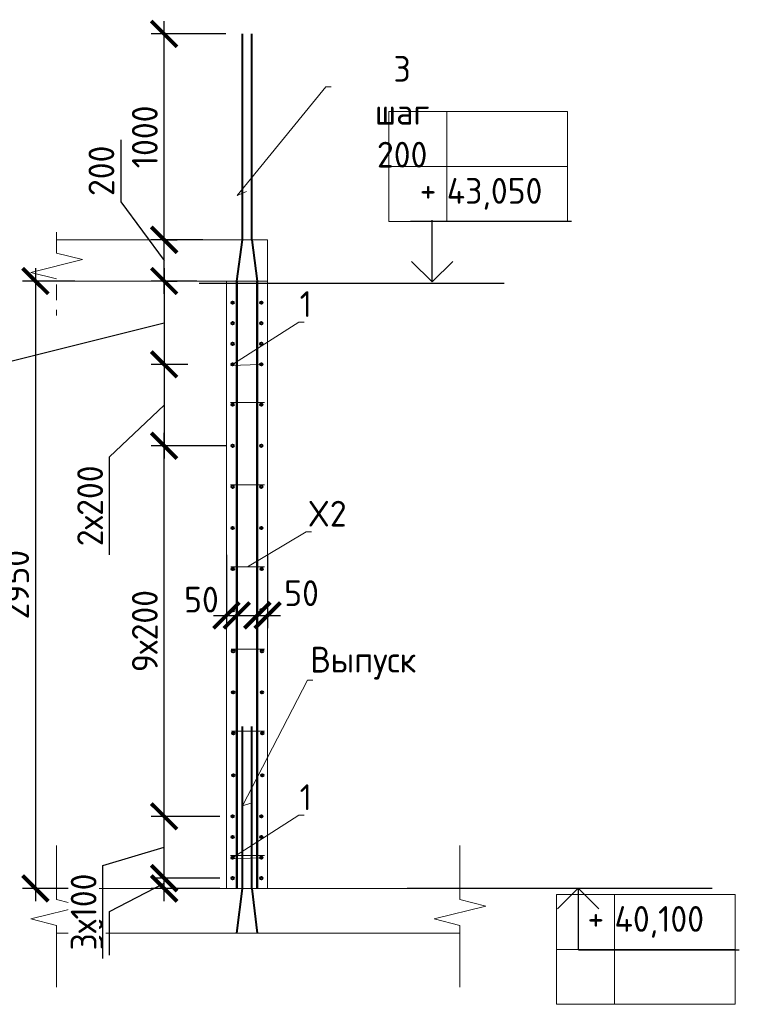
# Model space of a CAD drawing. Header units: millimetres. Extents: x 247266 to 730847, y -636031 to 10052.
# Tile 170 of 196: x 581410 to 588397, y -262125 to -252562. Entities that reach past the tile are written whole.
import ezdxf
from ezdxf import colors
from ezdxf.entities.mleader import LeaderData, LeaderLine
from ezdxf.math import Vec2, Vec3

# ---------------------------------------------------------------- set-up
doc = ezdxf.new("R2010")
doc.units = ezdxf.units.MM
doc.linetypes.add('01 Штриховая _4 мм_', pattern=[6, 3.5, -2.5])
for name, color, linetype, lineweight in [('AF_Perekritie', 7, 'Continuous', 18), ('AF_Stena', 7, 'Continuous', 18), ('KR_Fundament', 7, 'Continuous', 18), ('RAZMER', 7, 'Continuous', 15), ('Арм_шпильки', 7, 'Continuous', 18), ('Армирование', 7, 'Continuous', 40), ('АрмСтер', 7, 'Continuous', 50), ('АС-Таблицы', 7, 'Continuous', 20), ('отметки', 7, 'Continuous', 18), ('подоснова', 7, 'Continuous', 5)]:
    doc.layers.add(name, color=color, linetype=linetype, lineweight=lineweight)
doc.layers.add('РАЗМЕРЫ', color=7, linetype='Continuous')
doc.styles.add('GOST-2.304_Type-B', font='GOST_Common.ttf')
doc.styles.add('ГОСТ', font='GOST_Common.ttf')
doc.dimstyles.new('мой 25', dxfattribs={"dimscale": 100, "dimtxt": 2.5, "dimasz": 2.5, "dimexe": 1.25, "dimexo": 0.625, "dimtad": 1, "dimdec": 0, "dimlfac": 0.5, "dimtxsty": 'GOST-2.304_Type-B', "dimblk": 'ARCHTICK', "dimcen": 2.5, "dimdle": 1.25, "dimaunit": 1, "dimadec": 1, "dimazin": 2, "dimtfac": 1, "dimtdec": 0, "dimtmove": 1, "dimatfit": 3, "dimfxl": 6, "dimfxlon": 1, "dimtfill": 1, "dimlwd": -1, "dimlwe": -1, "dimarcsym": 0})

# ---------------------------------------------------------------- blocks, each defined once
blk = doc.blocks.new('_None')
blk = doc.blocks.new('_ArchTick')
at = {"color": 0, "linetype": 'ByBlock', "const_width": 0.15}
blk.add_lwpolyline([(-0.5, -0.5), (0.5, 0.5)], dxfattribs=at)
blk = doc.blocks.new('*D1028')
at = {"layer": 'DEFPOINTS', "color": 0, "ltscale": 100}
for p in [(582776.1, -254700.1), (582812.9, -254700.1), (582775.9, -255100.1)]:
    blk.add_point(p, dxfattribs=at)
at = {"layer": 'РАЗМЕРЫ', "color": 0, "linetype": 'Continuous'}
for p, q in [((582391.4, -253729.4), (582391.4, -254329.9)), ((582391.4, -254329.9), (582812.9, -254900.1)), ((582812.9, -255225.1), (582812.9, -254575.1)), ((582838.6, -254700.1), (582937.9, -254700.1)), ((582838.4, -255100.1), (582937.9, -255100.1))]:
    blk.add_line(p, q, dxfattribs=at)
at = {"layer": 'РАЗМЕРЫ', "color": 0, "ltscale": 100, "xscale": 250, "yscale": 250, "zscale": 250}
for p, rotation in [((582812.9, -254700.1), 90), ((582812.9, -255100.1), 270)]:
    blk.add_blockref('_ArchTick', p, dxfattribs=dict(at, rotation=rotation))
at = {"layer": 'РАЗМЕРЫ', "color": 0, "lineweight": 0, "ltscale": 100, "insert": (582203.8, -254029.7), "char_height": 250, "attachment_point": 5, "rotation": 90, "style": 'GOST-2.304_Type-B', "bg_fill": 3, "box_fill_scale": 1.1, "bg_fill_color": 256, "bg_fill_true_color": 13158600, "bg_fill_transparency": 0}
blk.add_mtext('200', dxfattribs=at)
blk = doc.blocks.new('*D1029')
at = {"layer": 'DEFPOINTS', "color": 0, "ltscale": 100}
for p in [(583417.6, -257697.5), (583517.5, -257697.5), (583517.5, -258347.7)]:
    blk.add_point(p, dxfattribs=at)
at = {"layer": 'РАЗМЕРЫ', "color": 0, "linetype": 'Continuous'}
for p, q in [((583417.6, -257760), (583417.6, -258472.7)), ((583517.5, -257760), (583517.5, -258472.7)), ((583292.6, -258347.7), (583642.5, -258347.7))]:
    blk.add_line(p, q, dxfattribs=at)
at = {"layer": 'РАЗМЕРЫ', "color": 0, "ltscale": 100, "xscale": 250, "yscale": 250, "zscale": 250}
blk.add_blockref('_ArchTick', (583417.6, -258347.7), dxfattribs=at)
at = {"layer": 'РАЗМЕРЫ', "color": 0, "ltscale": 100, "xscale": 250, "yscale": 250, "zscale": 250, "rotation": 180}
blk.add_blockref('_ArchTick', (583517.5, -258347.7), dxfattribs=at)
at = {"layer": 'РАЗМЕРЫ', "color": 0, "lineweight": 0, "ltscale": 100, "insert": (583174.9, -258194.7), "char_height": 250, "attachment_point": 5, "style": 'GOST-2.304_Type-B', "bg_fill": 3, "box_fill_scale": 1.1, "bg_fill_color": 256, "bg_fill_true_color": 13158600, "bg_fill_transparency": 0}
blk.add_mtext('50', dxfattribs=at)
blk = doc.blocks.new('*D1030')
at = {"layer": 'DEFPOINTS', "color": 0, "ltscale": 100}
for p in [(583717.5, -257697.5), (583817.6, -257697.5), (583817.6, -258347.7)]:
    blk.add_point(p, dxfattribs=at)
at = {"layer": 'РАЗМЕРЫ', "color": 0, "linetype": 'Continuous'}
for p, q in [((583717.5, -257760), (583717.5, -258472.7)), ((583817.6, -257760), (583817.6, -258472.7)), ((583592.5, -258347.7), (583942.6, -258347.7))]:
    blk.add_line(p, q, dxfattribs=at)
at = {"layer": 'РАЗМЕРЫ', "color": 0, "ltscale": 100, "xscale": 250, "yscale": 250, "zscale": 250}
blk.add_blockref('_ArchTick', (583717.5, -258347.7), dxfattribs=at)
at = {"layer": 'РАЗМЕРЫ', "color": 0, "ltscale": 100, "xscale": 250, "yscale": 250, "zscale": 250, "rotation": 180}
blk.add_blockref('_ArchTick', (583817.6, -258347.7), dxfattribs=at)
at = {"layer": 'РАЗМЕРЫ', "color": 0, "lineweight": 0, "ltscale": 100, "insert": (584147.2, -258132.1), "char_height": 250, "attachment_point": 5, "style": 'GOST-2.304_Type-B', "bg_fill": 3, "box_fill_scale": 1.1, "bg_fill_color": 256, "bg_fill_true_color": 13158600, "bg_fill_transparency": 0}
blk.add_mtext('50', dxfattribs=at)
blk = doc.blocks.new('*D1031')
at = {"layer": 'DEFPOINTS', "color": 0, "ltscale": 100}
for p in [(582008.5, -255100.1), (581563, -261000.1), (583881.8, -261000.1)]:
    blk.add_point(p, dxfattribs=at)
at = {"layer": 'РАЗМЕРЫ', "color": 0, "linetype": 'Continuous'}
for p, q in [((581563, -254975.1), (581563, -261125.1)), ((581946, -255100.1), (581438, -255100.1)), ((582163, -261000.1), (581438, -261000.1))]:
    blk.add_line(p, q, dxfattribs=at)
at = {"layer": 'РАЗМЕРЫ', "color": 0, "ltscale": 100, "xscale": 250, "yscale": 250, "zscale": 250}
for p, rotation in [((581563, -255100.1), 90), ((581563, -261000.1), 270)]:
    blk.add_blockref('_ArchTick', p, dxfattribs=dict(at, rotation=rotation))
at = {"layer": 'РАЗМЕРЫ', "color": 0, "lineweight": 0, "ltscale": 100, "insert": (581375.4, -258050.1), "char_height": 250, "attachment_point": 5, "rotation": 90, "style": 'GOST-2.304_Type-B', "bg_fill": 3, "box_fill_scale": 1.1, "bg_fill_color": 256, "bg_fill_true_color": 13158600, "bg_fill_transparency": 0}
blk.add_mtext('2950', dxfattribs=at)
blk = doc.blocks.new('*D1032')
at = {"layer": 'DEFPOINTS', "color": 0, "ltscale": 100}
for p in [(582776.1, -254700.1), (582812.9, -254700.1), (582775.9, -255100.1)]:
    blk.add_point(p, dxfattribs=at)
at = {"layer": 'РАЗМЕРЫ', "color": 0, "linetype": 'Continuous'}
for p, q in [((582391.4, -253729.4), (582391.4, -254329.9)), ((582391.4, -254329.9), (582812.9, -254900.1)), ((582812.9, -255225.1), (582812.9, -254575.1)), ((582838.6, -254700.1), (582937.9, -254700.1)), ((582838.4, -255100.1), (582937.9, -255100.1))]:
    blk.add_line(p, q, dxfattribs=at)
at = {"layer": 'РАЗМЕРЫ', "color": 0, "ltscale": 100, "xscale": 250, "yscale": 250, "zscale": 250}
for p, rotation in [((582812.9, -254700.1), 90), ((582812.9, -255100.1), 270)]:
    blk.add_blockref('_ArchTick', p, dxfattribs=dict(at, rotation=rotation))
at = {"layer": 'РАЗМЕРЫ', "color": 0, "lineweight": 0, "ltscale": 100, "insert": (582203.8, -254029.7), "char_height": 250, "attachment_point": 5, "rotation": 90, "style": 'GOST-2.304_Type-B', "bg_fill": 3, "box_fill_scale": 1.1, "bg_fill_color": 256, "bg_fill_true_color": 13158600, "bg_fill_transparency": 0}
blk.add_mtext('200', dxfattribs=at)
blk = doc.blocks.new('*D1033')
at = {"layer": 'DEFPOINTS', "color": 0, "ltscale": 100}
for p in [(582812.9, -260900.3), (583417.6, -260900.3), (583417.6, -261000.1)]:
    blk.add_point(p, dxfattribs=at)
at = {"layer": 'РАЗМЕРЫ', "color": 0, "linetype": 'Continuous'}
for p, q in [((582812.9, -261125.1), (582812.9, -260775.3)), ((582281.6, -261223.5), (582812.9, -260950.2)), ((583355.1, -260900.3), (582687.9, -260900.3)), ((583355.1, -261000.1), (582687.9, -261000.1)), ((582281.6, -261648.8), (582281.6, -261223.5))]:
    blk.add_line(p, q, dxfattribs=at)
at = {"layer": 'РАЗМЕРЫ', "color": 0, "ltscale": 100, "xscale": 250, "yscale": 250, "zscale": 250}
for p, rotation in [((582812.9, -260900.3), 270), ((582812.9, -261000.1), 90)]:
    blk.add_blockref('_ArchTick', p, dxfattribs=dict(at, rotation=rotation))
at = {"layer": 'РАЗМЕРЫ', "color": 0, "lineweight": 0, "ltscale": 100, "insert": (582094, -261436.2), "char_height": 250, "attachment_point": 5, "rotation": 90, "style": 'GOST-2.304_Type-B', "bg_fill": 3, "box_fill_scale": 1.1, "bg_fill_color": 256, "bg_fill_true_color": 13158600, "bg_fill_transparency": 0}
blk.add_mtext('50', dxfattribs=at)
blk = doc.blocks.new('*D1034')
at = {"layer": 'DEFPOINTS', "color": 0, "ltscale": 100}
for p in [(582812.9, -260300.3), (583417.6, -260300.3), (583318.6, -260900.3)]:
    blk.add_point(p, dxfattribs=at)
at = {"layer": 'РАЗМЕРЫ', "color": 0, "linetype": 'Continuous'}
for p, q in [((582812.9, -261025.3), (582812.9, -260175.3)), ((583355.1, -260300.3), (582687.9, -260300.3)), ((582218.7, -260778.5), (582812.9, -260600.3)), ((582218.7, -261679.3), (582218.7, -260778.5)), ((583256.1, -260900.3), (582687.9, -260900.3))]:
    blk.add_line(p, q, dxfattribs=at)
at = {"layer": 'РАЗМЕРЫ', "color": 0, "ltscale": 100, "xscale": 250, "yscale": 250, "zscale": 250}
for p, rotation in [((582812.9, -260300.3), 90), ((582812.9, -260900.3), 270)]:
    blk.add_blockref('_ArchTick', p, dxfattribs=dict(at, rotation=rotation))
at = {"layer": 'РАЗМЕРЫ', "color": 0, "lineweight": 0, "ltscale": 100, "insert": (582031.1, -261228.9), "char_height": 250, "attachment_point": 5, "rotation": 90, "style": 'GOST-2.304_Type-B', "bg_fill": 3, "box_fill_scale": 1.1, "bg_fill_color": 256, "bg_fill_true_color": 13158600, "bg_fill_transparency": 0}
blk.add_mtext('3х100', dxfattribs=at)
blk = doc.blocks.new('*D1035')
at = {"layer": 'DEFPOINTS', "color": 0, "ltscale": 100}
for p in [(582812.9, -256700.3), (583477.6, -256700.3), (583386.9, -260300.3)]:
    blk.add_point(p, dxfattribs=at)
at = {"layer": 'РАЗМЕРЫ', "color": 0, "linetype": 'Continuous'}
for p, q in [((582812.9, -260425.3), (582812.9, -256575.3)), ((583412.9, -256700.3), (582687.9, -256700.3)), ((583324.4, -260300.3), (582687.9, -260300.3))]:
    blk.add_line(p, q, dxfattribs=at)
at = {"layer": 'РАЗМЕРЫ', "color": 0, "ltscale": 100, "xscale": 250, "yscale": 250, "zscale": 250}
for p, rotation in [((582812.9, -256700.3), 90), ((582812.9, -260300.3), 270)]:
    blk.add_blockref('_ArchTick', p, dxfattribs=dict(at, rotation=rotation))
at = {"layer": 'РАЗМЕРЫ', "color": 0, "lineweight": 0, "ltscale": 100, "insert": (582625.2, -258500.3), "char_height": 250, "attachment_point": 5, "rotation": 90, "style": 'GOST-2.304_Type-B', "bg_fill": 3, "box_fill_scale": 1.1, "bg_fill_color": 256, "bg_fill_true_color": 13158600, "bg_fill_transparency": 0}
blk.add_mtext('9х200', dxfattribs=at)
blk = doc.blocks.new('*D1036')
at = {"layer": 'DEFPOINTS', "color": 0, "ltscale": 100}
for p in [(583193.2, -255100.1), (582812.9, -255910.1), (583105.2, -255910.1)]:
    blk.add_point(p, dxfattribs=at)
at = {"layer": 'РАЗМЕРЫ', "color": 0, "linetype": 'Continuous'}
for p, q in [((582812.9, -254975.1), (582812.9, -256035.1)), ((583130.7, -255100.1), (582687.9, -255100.1)), ((581298, -255883.5), (582812.9, -255505.1)), ((581298, -256809.3), (581298, -255883.5)), ((583042.7, -255910.1), (582687.9, -255910.1))]:
    blk.add_line(p, q, dxfattribs=at)
at = {"layer": 'РАЗМЕРЫ', "color": 0, "ltscale": 100, "xscale": 250, "yscale": 250, "zscale": 250}
for p, rotation in [((582812.9, -255100.1), 90), ((582812.9, -255910.1), 270)]:
    blk.add_blockref('_ArchTick', p, dxfattribs=dict(at, rotation=rotation))
at = {"layer": 'РАЗМЕРЫ', "color": 0, "lineweight": 0, "ltscale": 100, "insert": (581110.3, -256346.4), "char_height": 250, "attachment_point": 5, "rotation": 90, "style": 'GOST-2.304_Type-B', "bg_fill": 3, "box_fill_scale": 1.1, "bg_fill_color": 256, "bg_fill_true_color": 13158600, "bg_fill_transparency": 0}
blk.add_mtext('4х100', dxfattribs=at)
blk = doc.blocks.new('*D1037')
at = {"layer": 'DEFPOINTS', "color": 0, "ltscale": 100}
for p in [(582812.9, -252700.1), (583572.9, -252700.1), (583251, -254700.1)]:
    blk.add_point(p, dxfattribs=at)
at = {"layer": 'РАЗМЕРЫ', "color": 0, "linetype": 'Continuous'}
for p, q in [((582812.9, -254825.1), (582812.9, -252575.1)), ((583412.9, -252700.1), (582687.9, -252700.1)), ((583188.5, -254700.1), (582687.9, -254700.1))]:
    blk.add_line(p, q, dxfattribs=at)
at = {"layer": 'РАЗМЕРЫ', "color": 0, "ltscale": 100, "xscale": 250, "yscale": 250, "zscale": 250}
for p, rotation in [((582812.9, -252700.1), 90), ((582812.9, -254700.1), 270)]:
    blk.add_blockref('_ArchTick', p, dxfattribs=dict(at, rotation=rotation))
at = {"layer": 'РАЗМЕРЫ', "color": 0, "lineweight": 0, "ltscale": 100, "insert": (582625.2, -253700.1), "char_height": 250, "attachment_point": 5, "rotation": 90, "style": 'GOST-2.304_Type-B', "bg_fill": 3, "box_fill_scale": 1.1, "bg_fill_color": 256, "bg_fill_true_color": 13158600, "bg_fill_transparency": 0}
blk.add_mtext('1000', dxfattribs=at)
blk = doc.blocks.new('*D1038')
at = {"layer": 'DEFPOINTS', "color": 0, "ltscale": 100}
for p in [(583105.2, -255910.1), (582812.9, -256700.3), (583123.9, -256700.3)]:
    blk.add_point(p, dxfattribs=at)
at = {"layer": 'РАЗМЕРЫ', "color": 0, "linetype": 'Continuous'}
for p, q in [((582812.9, -255785.1), (582812.9, -256825.3)), ((583042.7, -255910.1), (582687.9, -255910.1)), ((582281.6, -256808.5), (582812.9, -256305.2)), ((583061.4, -256700.3), (582687.9, -256700.3)), ((582281.6, -257759.3), (582281.6, -256808.5))]:
    blk.add_line(p, q, dxfattribs=at)
at = {"layer": 'РАЗМЕРЫ', "color": 0, "ltscale": 100, "xscale": 250, "yscale": 250, "zscale": 250}
for p, rotation in [((582812.9, -255910.1), 90), ((582812.9, -256700.3), 270)]:
    blk.add_blockref('_ArchTick', p, dxfattribs=dict(at, rotation=rotation))
at = {"layer": 'РАЗМЕРЫ', "color": 0, "lineweight": 0, "ltscale": 100, "insert": (582094, -257283.9), "char_height": 250, "attachment_point": 5, "rotation": 90, "style": 'GOST-2.304_Type-B', "bg_fill": 3, "box_fill_scale": 1.1, "bg_fill_color": 256, "bg_fill_true_color": 13158600, "bg_fill_transparency": 0}
blk.add_mtext('2х200', dxfattribs=at)
blk = doc.blocks.new('*T2947')
at = {"layer": 'DEFPOINTS', "color": 8, "linetype": 'ByBlock', "lineweight": 0}
for p, q in [((0, 1066.7), (1734.3, 1066.7)), ((0, 0), (0, 1066.7)), ((561.2, 0), (561.2, 1066.7)), ((1734.3, 0), (1734.3, 1066.7)), ((0, 533.3), (1734.3, 533.3)), ((0, 0), (1734.3, 0))]:
    blk.add_line(p, q, dxfattribs=at)
at = {"layer": 'АС-Таблицы', "color": 0, "char_height": 250, "style": 'ГОСТ'}
for s, insert, width, attachment_point in [('40,100', (561.2, 800), 1173.087, 4), ('+', (461.2, 966.7), 361.223, 3)]:
    blk.add_mtext(s, dxfattribs=dict(at, insert=insert, width=width, attachment_point=attachment_point))
blk = doc.blocks.new('*T2953')
at = {"layer": 'DEFPOINTS', "color": 8, "linetype": 'ByBlock', "lineweight": 0}
for p, q in [((0, 0), (1734.3, 0)), ((0, 0), (0, -1066.7)), ((561.2, 0), (561.2, -1066.7)), ((1734.3, 0), (1734.3, -1066.7)), ((0, -533.3), (1734.3, -533.3)), ((0, -1066.7), (1734.3, -1066.7))]:
    blk.add_line(p, q, dxfattribs=at)
at = {"layer": 'АС-Таблицы', "color": 0, "char_height": 250, "style": 'ГОСТ'}
for s, insert, width, attachment_point in [('43,050', (561.2, -800), 1173.087, 4), ('+', (461.2, -633.3), 361.223, 3)]:
    blk.add_mtext(s, dxfattribs=dict(at, insert=insert, width=width, attachment_point=attachment_point))

msp = doc.modelspace()

# ---------------------------------------------------------------- linework, layer by layer
for points in [[(585062.16, -255119.57), (585896.73, -255119.57)], [(585172.25, -260997.85), (588133.22, -260997.85)]]:
    msp.add_lwpolyline(points)
at = {"layer": 'AF_Perekritie', "linetype": '01 Штриховая _4 мм_', "lineweight": 9}
for p, q in [((583817.57, -254700.12), (581768.99, -254700.12)), ((581768.99, -255100.12), (583817.57, -255100.12))]:
    msp.add_line(p, q, dxfattribs=at)
at = {"layer": 'AF_Stena', "lineweight": 20}
for p, q in [((583417.57, -255100.12), (583417.57, -261000.12)), ((583817.57, -255100.12), (583417.57, -255100.12)), ((583817.57, -261000.12), (583817.57, -255100.12))]:
    msp.add_line(p, q, dxfattribs=at)
for points in [[(581768.99, -254775.12), (581768.99, -254625.12)], [(581768.99, -254775.12), (581768.99, -254830.12)], [(581768.99, -254830.12), (582018.99, -254892.62)], [(582018.99, -254892.62), (581518.99, -255017.62)], [(581518.99, -255017.62), (581768.99, -255080.12)], [(581768.99, -255135.12), (581768.99, -255285.12)], [(581768.99, -255380.12), (581768.99, -255435.12)], [(581768.99, -261053.45), (581768.99, -260581.6)], [(585685.39, -261053.45), (585685.39, -260581.6)], [(581768.99, -261053.45), (581768.99, -261108.45)], [(585685.39, -261053.45), (585685.39, -261108.45)], [(582018.99, -261170.95), (581518.99, -261295.95)], [(581768.99, -261108.45), (582018.99, -261170.95)], [(585935.39, -261170.95), (585435.39, -261295.95)], [(585685.39, -261108.45), (585935.39, -261170.95)], [(581518.99, -261295.95), (581768.99, -261358.45)], [(581768.99, -261358.45), (581768.99, -261413.45)], [(585435.39, -261295.95), (585685.39, -261358.45)], [(585685.39, -261358.45), (585685.39, -261413.45)], [(581768.99, -261413.45), (581768.99, -261957.56)], [(585685.39, -261413.45), (585685.39, -261957.56)]]:
    msp.add_lwpolyline(points, dxfattribs=at)
at = {"layer": 'KR_Fundament', "lineweight": 9}
for p, q in [((585685.39, -261000.12), (581768.99, -261000.12)), ((581768.99, -261435.97), (585685.39, -261435.97))]:
    msp.add_line(p, q, dxfattribs=at)
at = {"layer": 'RAZMER', "ltscale": 100}
for p, q in [((585206.54, -254517.8), (586769.04, -254517.8)), ((585206.54, -254520.45), (586769.04, -254520.45)), ((585206.54, -254520.45), (586769.04, -254520.45)), ((586833.42, -261445.21), (586834.94, -261592.02)), ((586834.94, -261596.98), (588397.44, -261596.98)), ((586834.94, -261596.98), (588397.44, -261596.98)), ((586834.94, -261599.62), (588397.44, -261599.62))]:
    msp.add_line(p, q, dxfattribs=at)
at = {"layer": 'Арм_шпильки'}
msp.add_line((583457.57, -256280.27), (583787.08, -256280.27), dxfattribs=at)
at = {"layer": 'Армирование', "ltscale": 100}
for p, q in [((583572.86, -254700.12), (583572.86, -252700.12)), ((583663.58, -254700.12), (583663.58, -252700.12)), ((583572.56, -261000.12), (583572.86, -259426.99)), ((583663.28, -261000.12), (583663.58, -259426.99))]:
    msp.add_line(p, q, dxfattribs=at)
for centre in [(583477.57, -256300.27), (583757.57, -256300.27), (583477.57, -256700.27), (583757.57, -256700.27), (583757.57, -260500.12), (583757.57, -260900.12)]:
    msp.add_circle(centre, 12, dxfattribs=at)
at = {"layer": 'АрмСтер', "ltscale": 15}
for p, q in [((583518.86, -261000.12), (583518.86, -255100.12)), ((583717.27, -261000.12), (583717.27, -255100.12))]:
    msp.add_line(p, q, dxfattribs=at)
at = {"layer": 'отметки', "linetype": 'Continuous', "lineweight": 25, "ltscale": 100}
for p, q in [((585414.58, -255109.25), (585414.58, -254509.25)), ((586833.42, -260997.85), (586833.42, -261597.85))]:
    msp.add_line(p, q, dxfattribs=at)
for points in [[(585214.58, -254909.25), (585414.58, -255109.25), (585614.58, -254909.25)], [(586633.42, -261197.85), (586833.42, -260997.85), (587033.42, -261197.85)]]:
    msp.add_lwpolyline(points, dxfattribs=at)

# ---------------------------------------------------------------- block references
for name, p in [('*T2953', (584995.59, -253453.78)), ('*T2947', (586624, -262125.35))]:
    msp.add_blockref(name, p)

# ---------------------------------------------------------------- leaders
at = {"layer": 'подоснова'}
ml = msp.add_multileader_mtext('Standard', dxfattribs=at)
ml.set_content('1 ', color=256, style='GOST-2.304_Type-B')
ml.set_leader_properties(color=256, linetype='ByLayer', lineweight=15)
ml.set_arrow_properties(name='NONE')
ml.build(insert=Vec2(0, 0))
ml.multileader.update_dxf_attribs({"text_left_attachment_type": 6, "text_right_attachment_type": 6, "dogleg_length": 10, "arrow_head_size": 18})
ctx = ml.context
ctx.base_point, ctx.char_height, ctx.arrow_head_size, ctx.landing_gap_size, ctx.plane_origin = Vec3(584130.85, -255498.96), 250, 18, 20, Vec3(583136.34, -255058.68)
ctx.left_attachment, ctx.right_attachment, ctx.text_align_type = 6, 6, 1
notes = []
notes.append((ctx, [(0, (1, 1, 0), (584120.81, -255498.96), (1, 0), 10, [(1, [(583742.8, -255911.56), (583458.95, -255920.94)], 0, [])])]))
ctx.mtext.insert, ctx.mtext.width, ctx.mtext.alignment, ctx.mtext.flow_direction = Vec3(584188.35, -255198.96), 22.8978, 2, 5
ml = msp.add_multileader_mtext('Standard', dxfattribs=at)
ml.set_content('Выпуск', color=256, style='GOST-2.304_Type-B')
ml.set_leader_properties(color=256, linetype='ByLayer', lineweight=15)
ml.set_arrow_properties(name='NONE')
ml.build(insert=Vec2(0, 0))
ml.multileader.update_dxf_attribs({"text_left_attachment_type": 6, "text_right_attachment_type": 6, "dogleg_length": 10, "arrow_head_size": 18})
ctx = ml.context
ctx.base_point, ctx.char_height, ctx.arrow_head_size, ctx.landing_gap_size, ctx.plane_origin = Vec3(584213.86, -258977.7), 250, 18, 20, Vec3(583056.85, -258959.57)
ctx.left_attachment, ctx.right_attachment, ctx.text_align_type = 6, 6, 1
notes.append((ctx, [(0, (1, 1, 0), (584203.35, -258978.02), (1, 0), 10, [(1, [(583663.44, -260169.93), (583572.59, -260197.47)], 0, [])])]))
ctx.mtext.insert, ctx.mtext.width, ctx.mtext.alignment, ctx.mtext.flow_direction = Vec3(584746.36, -258652.7), 22.8978, 2, 5
for ctx, leaders in notes:
    for number, flags, end, landing, length, lines in leaders:
        leader = LeaderData()
        leader.index, (leader.has_last_leader_line, leader.has_dogleg_vector, leader.attachment_direction) = number, flags
        leader.last_leader_point, leader.dogleg_vector, leader.dogleg_length = Vec3(end), Vec3(landing), length
        for number, points, colour, breaks in lines:
            line = LeaderLine()
            line.index, line.vertices, line.color, line.breaks = number, Vec3.list(points), colors.encode_raw_color(colour), breaks
            leader.lines.append(line)
        ctx.leaders.append(leader)

# ---------------------------------------------------------------- next in the draw order: dimensions: what is measured, and where the dimension line sits
at = {"layer": 'РАЗМЕРЫ', "lineweight": 0}
dim = msp.add_linear_dim(base=(582812.86, -254700.12), p1=(582775.85, -255100.12), p2=(582776.1, -254700.12), angle=90, dimstyle='мой 25', dxfattribs=at)
dim.commit()
dim.dimension.update_dxf_attribs({"geometry": '*D1028', "text_midpoint": (582391.38, -254267.39), "dimtype": 160})
dim = msp.add_linear_dim(base=(583517.54, -258347.71), p1=(583417.57, -257697.53), p2=(583517.54, -257697.53), dimstyle='мой 25', dxfattribs=at)
dim.commit()
dim.dimension.update_dxf_attribs({"geometry": '*D1029', "text_midpoint": (583174.94, -258382.28), "dimtype": 160})

# ---------------------------------------------------------------- next in the draw order: dimensions: what is measured, and where the dimension line sits
dim = msp.add_linear_dim(base=(583817.57, -258347.71), p1=(583717.54, -257697.53), p2=(583817.57, -257697.53), dimstyle='мой 25', dxfattribs=at)
dim.commit()
dim.dimension.update_dxf_attribs({"geometry": '*D1030', "text_midpoint": (584147.19, -258319.7), "dimtype": 160})

# ---------------------------------------------------------------- next in the draw order: dimensions: what is measured, and where the dimension line sits
dim = msp.add_linear_dim(base=(581563.01, -261000.12), p1=(582008.53, -255100.12), p2=(583881.8, -261000.12), angle=90, dimstyle='мой 25', dxfattribs=at)
dim.commit()
dim.dimension.update_dxf_attribs({"geometry": '*D1031', "text_midpoint": (581375.39, -258050.12)})

# ---------------------------------------------------------------- next in the draw order: linework, layer by layer
at = {"layer": 'AF_Stena', "lineweight": 20}
msp.add_line((583817.57, -255100.12), (583817.57, -254701.14), dxfattribs=at)
at = {"layer": 'Арм_шпильки'}
for p, q in [((583457.57, -257078.6), (583787.08, -257078.6)), ((583460.25, -257876.93), (583787.08, -257876.93)), ((583462.92, -258675.25), (583787.08, -258675.25)), ((583465.6, -259473.58), (583787.08, -259473.58)), ((583457.57, -260680.12), (583787.08, -260680.12))]:
    msp.add_line(p, q, dxfattribs=at)
at = {"layer": 'Армирование', "ltscale": 100}
for p, q in [((583518.86, -255102.55), (583572.86, -254700.12)), ((583663.58, -254700.12), (583717.57, -255102.55)), ((583518.86, -261435.97), (583572.56, -261000.12)), ((583663.28, -261000.12), (583717.27, -261434.68))]:
    msp.add_line(p, q, dxfattribs=at)
for centre in [(583477.57, -255310.12), (583757.57, -255310.12), (583477.57, -255510.12), (583757.57, -255510.12), (583477.57, -255710.12), (583757.57, -255710.12), (583477.57, -255910.12), (583757.57, -255910.12), (583477.57, -257098.6), (583757.57, -257098.6), (583477.57, -257498.6), (583757.57, -257498.6), (583480.25, -257896.93), (583760.25, -257896.93), (583480.25, -258296.93), (583760.25, -258296.93), (583482.92, -258695.25), (583762.92, -258695.25), (583482.92, -259095.25), (583762.92, -259095.25), (583485.6, -259493.58), (583765.6, -259493.58), (583485.6, -259900.58), (583765.6, -259900.58), (583757.57, -260300.12), (583477.57, -260500.12), (583477.57, -260700.12), (583757.57, -260700.12), (583477.57, -260900.12)]:
    msp.add_circle(centre, 12, dxfattribs=at)

# ---------------------------------------------------------------- next in the draw order: dimensions: what is measured, and where the dimension line sits
at = {"layer": 'РАЗМЕРЫ', "lineweight": 0}
for base, p1, p2, picture, middle in [((582812.86, -254700.12), (582775.85, -255100.12), (582776.1, -254700.12), '*D1032', (582391.38, -254267.39)), ((582812.86, -260900.27), (583417.57, -261000.12), (583417.57, -260900.27), '*D1033', (582281.61, -261286))]:
    dim = msp.add_linear_dim(base=base, p1=p1, p2=p2, angle=90, dimstyle='мой 25', dxfattribs=at)
    dim.commit()
    dim.dimension.update_dxf_attribs({"geometry": picture, "text_midpoint": middle, "dimtype": 160})

# ---------------------------------------------------------------- next in the draw order: leaders
at = {"layer": 'подоснова'}
ml = msp.add_multileader_mtext('Standard', dxfattribs=at)
ml.set_content('X2', color=256, style='GOST-2.304_Type-B')
ml.set_leader_properties(color=256, linetype='ByLayer', lineweight=15)
ml.set_arrow_properties(name='NONE')
ml.build(insert=Vec2(0, 0))
ml.multileader.update_dxf_attribs({"text_left_attachment_type": 6, "text_right_attachment_type": 6, "dogleg_length": 10, "arrow_head_size": 18})
ctx = ml.context
ctx.base_point, ctx.char_height, ctx.arrow_head_size, ctx.landing_gap_size, ctx.plane_origin = Vec3(584200.62, -257534.7), 250, 18, 20, Vec3(583206.11, -256388.56)
ctx.left_attachment, ctx.right_attachment, ctx.text_align_type = 6, 6, 1
notes = []
notes.append((ctx, [(0, (1, 1, 0), (584190.44, -257534.96), (1, 0), 10, [(0, [(583622.33, -257876.93)], 0, [])])]))
ctx.mtext.insert, ctx.mtext.width, ctx.mtext.alignment, ctx.mtext.flow_direction = Vec3(584395.62, -257234.7), 22.8978, 2, 5
for ctx, leaders in notes:
    for number, flags, end, landing, length, lines in leaders:
        leader = LeaderData()
        leader.index, (leader.has_last_leader_line, leader.has_dogleg_vector, leader.attachment_direction) = number, flags
        leader.last_leader_point, leader.dogleg_vector, leader.dogleg_length = Vec3(end), Vec3(landing), length
        for number, points, colour, breaks in lines:
            line = LeaderLine()
            line.index, line.vertices, line.color, line.breaks = number, Vec3.list(points), colors.encode_raw_color(colour), breaks
            leader.lines.append(line)
        ctx.leaders.append(leader)

# ---------------------------------------------------------------- next in the draw order: dimensions: what is measured, and where the dimension line sits
at = {"layer": 'РАЗМЕРЫ', "lineweight": 0}
dim = msp.add_linear_dim(base=(582812.86, -252700.12), p1=(583251.03, -254700.12), p2=(583572.86, -252700.12), angle=90, dimstyle='мой 25', dxfattribs=at)
dim.commit()
dim.dimension.update_dxf_attribs({"geometry": '*D1037', "text_midpoint": (582625.23, -253700.12)})
dim = msp.add_linear_dim(base=(582812.86, -260300.27), p1=(583318.57, -260900.27), p2=(583417.57, -260300.27), angle=90, text='3х100', dimstyle='мой 25', dxfattribs=at)
dim.commit()
dim.dimension.update_dxf_attribs({"geometry": '*D1034', "text_midpoint": (582031.11, -260841.01)})

# ---------------------------------------------------------------- next in the draw order: dimensions: what is measured, and where the dimension line sits
dim = msp.add_linear_dim(base=(582812.86, -256700.27), p1=(583386.95, -260300.27), p2=(583477.57, -256700.27), angle=90, text='9х200', dimstyle='мой 25', dxfattribs=at)
dim.commit()
dim.dimension.update_dxf_attribs({"geometry": '*D1035', "text_midpoint": (582625.23, -258500.27)})

# ---------------------------------------------------------------- next in the draw order: leaders
at = {"layer": 'подоснова'}
ml = msp.add_multileader_mtext('Standard', dxfattribs=at)
ml.set_content('3 шаг 200', color=256, style='GOST-2.304_Type-B')
ml.set_leader_properties(color=256, linetype='ByLayer', lineweight=15)
ml.set_arrow_properties(name='NONE')
ml.build(insert=Vec2(0, 0))
ml.multileader.update_dxf_attribs({"text_left_attachment_type": 6, "text_right_attachment_type": 6, "dogleg_length": 10, "arrow_head_size": 18})
ctx = ml.context
ctx.base_point, ctx.char_height, ctx.arrow_head_size, ctx.landing_gap_size, ctx.plane_origin = Vec3(584393.49, -253214.24), 250, 18, 20, Vec3(583113.95, -253215.7)
ctx.left_attachment, ctx.right_attachment, ctx.text_align_type = 6, 6, 1
notes = []
notes.append((ctx, [(0, (1, 1, 0), (584382.88, -253214.49), (1, 0), 10, [(1, [(583613.26, -254232.22), (583522.54, -254270.06)], 0, [])])]))
ctx.mtext.insert, ctx.mtext.width, ctx.mtext.alignment, ctx.mtext.flow_direction = Vec3(585124.09, -252914.24), 22.8978, 2, 5
for ctx, leaders in notes:
    for number, flags, end, landing, length, lines in leaders:
        leader = LeaderData()
        leader.index, (leader.has_last_leader_line, leader.has_dogleg_vector, leader.attachment_direction) = number, flags
        leader.last_leader_point, leader.dogleg_vector, leader.dogleg_length = Vec3(end), Vec3(landing), length
        for number, points, colour, breaks in lines:
            line = LeaderLine()
            line.index, line.vertices, line.color, line.breaks = number, Vec3.list(points), colors.encode_raw_color(colour), breaks
            leader.lines.append(line)
        ctx.leaders.append(leader)

# ---------------------------------------------------------------- next in the draw order: linework, layer by layer
at = {"layer": 'Армирование', "ltscale": 100}
msp.add_circle((583477.57, -260300.12), 12, dxfattribs=at)

# ---------------------------------------------------------------- next in the draw order: dimensions: what is measured, and where the dimension line sits
at = {"layer": 'РАЗМЕРЫ', "lineweight": 0}
dim = msp.add_linear_dim(base=(582812.86, -255910.12), p1=(583193.21, -255100.12), p2=(583105.15, -255910.12), angle=90, text='4х100', dimstyle='мой 25', dxfattribs=at)
dim.commit()
dim.dimension.update_dxf_attribs({"geometry": '*D1036', "text_midpoint": (581297.97, -255946.04), "dimtype": 160})

# ---------------------------------------------------------------- next in the draw order: leaders
at = {"layer": 'подоснова'}
ml = msp.add_multileader_mtext('Standard', dxfattribs=at)
ml.set_content('1 ', color=256, style='GOST-2.304_Type-B')
ml.set_leader_properties(color=256, linetype='ByLayer', lineweight=15)
ml.set_arrow_properties(name='NONE')
ml.build(insert=Vec2(0, 0))
ml.multileader.update_dxf_attribs({"text_left_attachment_type": 6, "text_right_attachment_type": 6, "dogleg_length": 10, "arrow_head_size": 18})
ctx = ml.context
ctx.base_point, ctx.char_height, ctx.arrow_head_size, ctx.landing_gap_size, ctx.plane_origin = Vec3(584130.85, -260288.96), 250, 18, 20, Vec3(583136.34, -259848.68)
ctx.left_attachment, ctx.right_attachment, ctx.text_align_type = 6, 6, 1
notes = []
notes.append((ctx, [(0, (1, 1, 0), (584120.81, -260288.96), (1, 0), 10, [(1, [(583742.8, -260701.56), (583458.95, -260710.94)], 0, [])])]))
ctx.mtext.insert, ctx.mtext.width, ctx.mtext.alignment, ctx.mtext.flow_direction = Vec3(584188.35, -259988.96), 22.8978, 2, 5
for ctx, leaders in notes:
    for number, flags, end, landing, length, lines in leaders:
        leader = LeaderData()
        leader.index, (leader.has_last_leader_line, leader.has_dogleg_vector, leader.attachment_direction) = number, flags
        leader.last_leader_point, leader.dogleg_vector, leader.dogleg_length = Vec3(end), Vec3(landing), length
        for number, points, colour, breaks in lines:
            line = LeaderLine()
            line.index, line.vertices, line.color, line.breaks = number, Vec3.list(points), colors.encode_raw_color(colour), breaks
            leader.lines.append(line)
        ctx.leaders.append(leader)

# ---------------------------------------------------------------- next in the draw order: linework, layer by layer
msp.add_lwpolyline([(583153.19, -255119.57), (586114.16, -255119.57)])

# ---------------------------------------------------------------- next in the draw order: dimensions: what is measured, and where the dimension line sits
at = {"layer": 'РАЗМЕРЫ', "lineweight": 0}
dim = msp.add_linear_dim(base=(582812.86, -256700.27), p1=(583105.15, -255910.12), p2=(583123.93, -256700.27), angle=90, text='2х200', dimstyle='мой 25', dxfattribs=at)
dim.commit()
dim.dimension.update_dxf_attribs({"geometry": '*D1038', "text_midpoint": (582281.61, -256870.96), "dimtype": 160})

doc.saveas('drawing.dxf')
